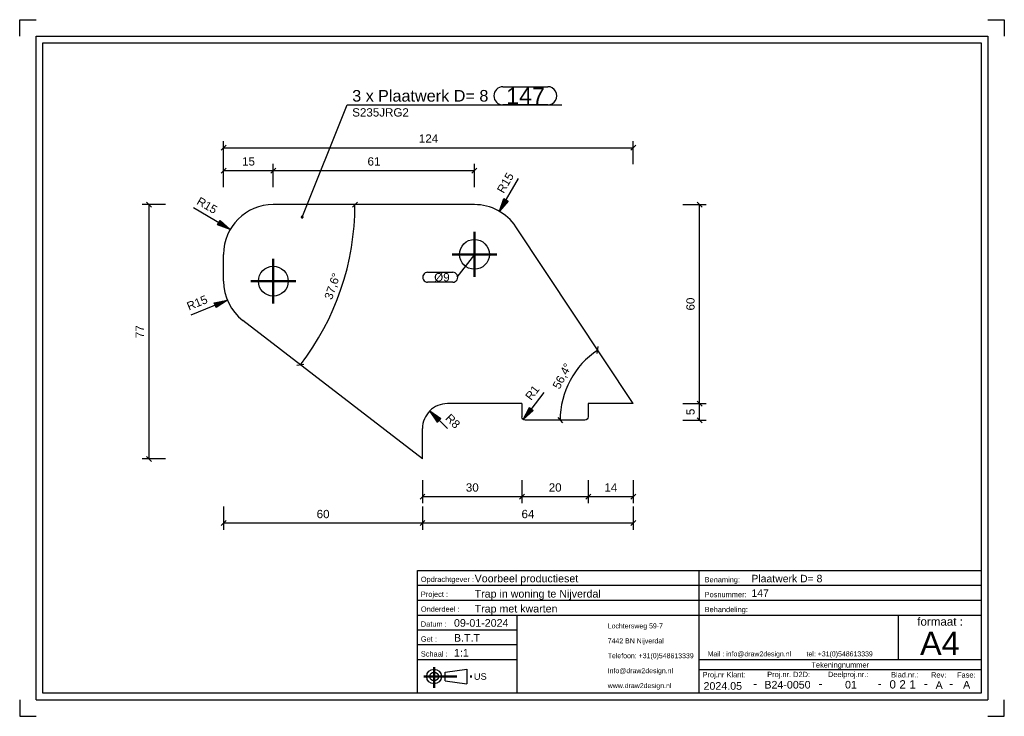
# Model space of a CAD drawing. Header units: millimetres. Extents: x 449 to 746, y -275 to -65.
import ezdxf
from ezdxf.enums import TextEntityAlignment as Align

# ---------------------------------------------------------------- set-up
doc = ezdxf.new("R2010")
doc.units = ezdxf.units.MM
doc.linetypes.add('STRICHPUNKT2', pattern=[18.5, 10, -4, 0.5, -4])
doc.layers.get('0').update_dxf_attribs({"linetype": 'CONTINUOUS'})
for name, color, linetype in [('DIM49', 4, 'CONTINUOUS'), ('TXT_ALL', 7, 'CONTINUOUS'), ('TXT_DIM49', 2, 'CONTINUOUS'), ('TXT_YELLOW', 2, 'CONTINUOUS')]:
    doc.layers.add(name, color=color, linetype=linetype)
doc.layers.add('LE_ALL', color=7, linetype='CONTINUOUS', lineweight=50)
doc.styles.add('ARIAL', font='arial.ttf')

# ---------------------------------------------------------------- blocks, each defined once
blk = doc.blocks.new('TFIELD_00004', base_point=(720.59, -252.94))
at = {"layer": 'TXT_YELLOW', "style": 'ARIAL'}
blk.add_text('A4', height=7, dxfattribs=at).set_placement((720.59, -252.94), align=Align.MIDDLE_LEFT)
blk = doc.blocks.new('FLEX_00003', base_point=(726.5, -257.94))
blk.add_blockref('TFIELD_00004', (720.59, -252.94))
blk = doc.blocks.new('TFIELD_00007', base_point=(656.51, -256.12))
at = {"layer": 'TXT_YELLOW', "style": 'ARIAL'}
blk.add_text('Mail : info@draw2design.nl        tel: +31(0)548613339', height=1.5, dxfattribs=at).set_placement((656.51, -256.12), align=Align.MIDDLE_LEFT)
blk = doc.blocks.new('FLEX_00006', base_point=(656.51, -257.37))
blk.add_blockref('TFIELD_00007', (656.51, -256.12))
blk = doc.blocks.new('DRAW2DESIGNLOGO_00005', base_point=(656.43, -254.45))
blk.add_blockref('FLEX_00006', (656.51, -257.37))
blk = doc.blocks.new('TFIELD_00011', base_point=(586, -262.94))
at = {"layer": 'TXT_YELLOW', "style": 'ARIAL'}
blk.add_text('US', height=2, dxfattribs=at).set_placement((586, -262.94), align=Align.MIDDLE_LEFT)
blk = doc.blocks.new('FLEX_00010', base_point=(586, -262.94))
blk.add_blockref('TFIELD_00011', (586, -262.94))
blk = doc.blocks.new('US_00009', base_point=(575.33, -262.94))
blk.add_line((577.36, -264.27), (583.92, -265.16))
blk.add_lwpolyline([(577.36, -264.27), (577.36, -261.61), (583.92, -260.72), (583.92, -265.16)])
for radius in [2.22, 1.33]:
    blk.add_circle((574, -262.94), radius)
at = {"layer": 'LE_ALL', "color": 1, "linetype": 'STRICHPUNKT2'}
for p, q in [((574, -260.12), (574, -266.35)), ((570.9, -262.94), (585.77, -262.94))]:
    blk.add_line(p, q, dxfattribs=at)
blk.add_blockref('FLEX_00010', (586, -262.94))
blk = doc.blocks.new('TFIELD_00014', base_point=(626.38, -265.69))
at = {"layer": 'TXT_YELLOW', "style": 'ARIAL'}
for s, p in [('Lochtersweg 59-7', (626.38, -247.69)), ('7442 BN Nijverdal', (626.38, -252.19)), ('Telefoon: +31(0)548613339', (626.38, -256.69)), ('Info@draw2design.nl', (626.38, -261.19)), ('www.draw2design.nl', (626.38, -265.69))]:
    blk.add_text(s, height=1.5, dxfattribs=at).set_placement(p, align=Align.MIDDLE_LEFT)
blk = doc.blocks.new('FLEX_00013', base_point=(639.19, -267.94))
blk.add_blockref('TFIELD_00014', (626.38, -265.69))
blk = doc.blocks.new('D2D_00012', base_point=(599.25, -266.08))
blk.add_blockref('FLEX_00013', (639.19, -267.94))
blk = doc.blocks.new('SCHRIFE_00016', base_point=(580, -247.94))
for p, q in [((569, -230.94), (654, -230.94)), ((654, -230.94), (739, -230.94)), ((654, -267.94), (654, -230.94)), ((739, -230.94), (739, -267.94)), ((569, -235.44), (654, -235.44)), ((654, -235.44), (739, -235.44)), ((569, -239.94), (654, -239.94)), ((654, -239.94), (739, -239.94)), ((569, -244.44), (739, -244.44)), ((599, -244.44), (599, -267.94)), ((714, -244.44), (714, -257.94)), ((599, -248.94), (569, -248.94)), ((599, -253.44), (569, -253.44)), ((599, -257.94), (569, -257.94)), ((739, -257.94), (654, -257.94)), ((739, -260.94), (654, -260.94))]:
    blk.add_line(p, q)
blk.add_lwpolyline([(739, -267.94), (569, -267.94), (569, -230.94)])
at = {"layer": 'TXT_YELLOW', "style": 'ARIAL'}
for s, height, p in [('Voorbeel productieset', 2.3, (586.23, -234.54)), ('Plaatwerk D= 8', 2.25, (669.72, -234.54)), ('Trap in woning te Nijverdal', 2.3, (586.23, -239.14)), ('147', 2.25, (669.72, -238.93)), ('Trap met kwarten', 2.3, (586.23, -243.64)), ('09-01-2024', 2.3, (580, -247.94)), ('B.T.T', 2.3, (580, -252.44)), ('1:1', 2.3, (580, -256.94))]:
    blk.add_text(s, height=height, dxfattribs=at).set_placement(p)
for s, height, p in [('B24-0050', 2.3, (680.6, -266.58)), ('01', 2.3, (699.74, -266.56)), ('A', 2.3, (734.64, -266.57)), ('2024.05', 2.3, (661.08, -266.94)), ('-', 2.5, (670.83, -266.28)), ('-', 2.5, (690.57, -266.28)), ('-', 2.5, (708.4, -266.28)), ('-', 2.5, (722.34, -266.28)), ('A', 2.3, (726.34, -266.67)), ('-', 2.5, (729.99, -266.28))]:
    blk.add_text(s, height=height, dxfattribs=at).set_placement(p, align=Align.CENTER)
blk = doc.blocks.new('TFIELD_00020', base_point=(717.36, -265.31))
at = {"layer": 'TXT_ALL', "style": 'ARIAL'}
blk.add_text('1', height=2.5, dxfattribs=at).set_placement((717.36, -265.31), align=Align.MIDDLE_LEFT)
blk = doc.blocks.new('1_00019')
blk.add_blockref('TFIELD_00020', (717.36, -265.31))
blk = doc.blocks.new('TELLER1_00018')
blk.add_blockref('1_00019', (0, 0))
blk = doc.blocks.new('TFIELD_00023', base_point=(714.36, -265.31))
at = {"layer": 'TXT_ALL', "style": 'ARIAL'}
blk.add_text('2', height=2.5, dxfattribs=at).set_placement((714.36, -265.31), align=Align.MIDDLE_LEFT)
blk = doc.blocks.new('2_00022')
blk.add_blockref('TFIELD_00023', (714.36, -265.31))
blk = doc.blocks.new('TELLER2_00021')
blk.add_blockref('2_00022', (0, 0))
blk = doc.blocks.new('TFIELD_00026', base_point=(711.36, -265.31))
at = {"layer": 'TXT_ALL', "style": 'ARIAL'}
blk.add_text('0', height=2.5, dxfattribs=at).set_placement((711.36, -265.31), align=Align.MIDDLE_LEFT)
blk = doc.blocks.new('0_00025')
blk.add_blockref('TFIELD_00026', (711.36, -265.31))
blk = doc.blocks.new('TELLER3_00024')
blk.add_blockref('0_00025', (0, 0))
blk = doc.blocks.new('NL_00027', base_point=(570, -234.44))
at = {"layer": 'TXT_ALL', "color": 1, "style": 'ARIAL'}
blk.add_text('Tekeningnummer', height=1.6, dxfattribs=at).set_placement((696.5, -259.44), align=Align.MIDDLE_CENTER)
at = {"layer": 'TXT_YELLOW', "style": 'ARIAL'}
for s, p in [('Opdrachtgever :', (570, -234.44)), ('Benaming:', (655.6, -234.54)), ('Project :', (570, -238.94)), ('Posnummer:', (655.6, -239.04)), ('Onderdeel :', (570, -243.44)), ('Behandeling:', (655.6, -243.54)), ('Datum :', (570, -247.94)), ('Get :', (570, -252.44)), ('Schaal :', (570, -256.94)), ('Proj.nr Klant:', (655, -263.19)), ('Proj.nr. D2D:', (674.48, -263.12)), ('Deelproj.nr.:', (692.81, -263.11)), ('Blad.nr.:', (711.84, -263.23)), ('Rev:', (723.91, -263.27)), ('Fase:', (731.75, -263.27))]:
    blk.add_text(s, height=1.6, dxfattribs=at).set_placement(p)
blk.add_text('formaat :', height=2.5, dxfattribs=at).set_placement((726.63, -247.62), align=Align.CENTER)
blk = doc.blocks.new('SCHRIFE_00015')
for name, p in [('SCHRIFE_00016', (580, -247.94)), ('NL_00027', (570, -234.44)), ('TELLER3_00024', (0, 0)), ('TELLER2_00021', (0, 0)), ('TELLER1_00018', (0, 0))]:
    blk.add_blockref(name, p)
blk = doc.blocks.new('DINA4Q_00002', base_point=(739, -71.94))
for p, q in [((741, -69.94), (741, -269.94)), ((456, -267.94), (456, -71.94)), ((456, -71.94), (739, -71.94)), ((454, -269.94), (741, -269.94))]:
    blk.add_line(p, q)
for points in [[(449, -69.94), (449, -64.94), (454, -64.94)], [(741, -64.94), (746, -64.94), (746, -69.94)], [(454, -269.94), (454, -69.94), (741, -69.94)], [(739, -71.94), (739, -267.94), (456, -267.94)], [(449, -269.94), (449, -274.94), (454, -274.94)], [(741, -274.94), (746, -274.94), (746, -269.94)]]:
    blk.add_lwpolyline(points)
for name, p in [('SCHRIFE_00015', (0, 0)), ('D2D_00012', (599.25, -266.08)), ('FLEX_00003', (726.5, -257.94)), ('DRAW2DESIGNLOGO_00005', (656.43, -254.45)), ('US_00009', (575.33, -262.94))]:
    blk.add_blockref(name, p)
blk = doc.blocks.new('_ZBL0019_00001')
blk.add_blockref('DINA4Q_00002', (739, -71.94))
blk = doc.blocks.new('_D1', base_point=(594.98, -117.5))
at = {"layer": 'DIM49', "color": 1}
for p, q in [((593.7, -122.7), (599.45, -112.77)), ((594.64, -121.6), (594.08, -121.6)), ((594.81, -121.4), (594.16, -121.4)), ((594.99, -121.2), (594.23, -121.2)), ((595.16, -121), (594.3, -121)), ((595.33, -120.8), (594.37, -120.8)), ((595.5, -120.6), (594.44, -120.6)), ((595.68, -120.4), (594.51, -120.4)), ((595.85, -120.2), (594.58, -120.2)), ((596.02, -120), (594.65, -120)), ((596.19, -119.8), (594.72, -119.8)), ((594.79, -119.6), (596.32, -119.6)), ((594.86, -119.4), (595.98, -119.4)), ((594.93, -119.2), (595.63, -119.2)), ((595, -119), (595.29, -119)), ((593.78, -122.6), (593.73, -122.6)), ((593.95, -122.4), (593.8, -122.4)), ((594.13, -122.2), (593.87, -122.2)), ((594.3, -122), (593.94, -122)), ((594.47, -121.8), (594.01, -121.8))]:
    blk.add_line(p, q, dxfattribs=at)
blk.add_lwpolyline([(596.35, -119.61), (593.7, -122.7), (595.05, -118.86)], close=True, dxfattribs=at)
at = {"layer": 'TXT_DIM49', "style": 'ARIAL'}
for s, p in [('15', (596.23, -115.34)), ('R', (594.98, -117.5))]:
    blk.add_text(s, height=2.5, rotation=59.9027, dxfattribs=at).set_placement(p)
blk = doc.blocks.new('_D2', base_point=(600.37, -215.21))
at = {"layer": 'DIM49', "color": 1}
for p, q in [((570.5, -211.71), (570.5, -218.71)), ((634.08, -211.71), (634.08, -218.71)), ((571.25, -215.96), (569.75, -217.46)), ((634.08, -216.71), (570.5, -216.71)), ((633.33, -217.46), (634.83, -215.96))]:
    blk.add_line(p, q, dxfattribs=at)
at = {"layer": 'TXT_DIM49', "style": 'ARIAL'}
blk.add_text('64', height=2.5, dxfattribs=at).set_placement((600.37, -215.21))
blk = doc.blocks.new('_D3', base_point=(538.58, -215.21))
at = {"layer": 'DIM49', "color": 1}
for p, q in [((510.5, -211.71), (510.5, -218.71)), ((570.5, -211.71), (570.5, -218.71)), ((511.25, -215.96), (509.75, -217.46)), ((570.5, -216.71), (510.5, -216.71)), ((569.75, -217.46), (571.25, -215.96))]:
    blk.add_line(p, q, dxfattribs=at)
at = {"layer": 'TXT_DIM49', "style": 'ARIAL'}
blk.add_text('60', height=2.5, dxfattribs=at).set_placement((538.58, -215.21))
blk = doc.blocks.new('_D4', base_point=(500.05, -152.64))
at = {"layer": 'DIM49', "color": 1}
for p, q in [((511.64, -149.48), (500.62, -154.03)), ((510.22, -150.4), (507.69, -150.4)), ((509.92, -150.6), (507.77, -150.6)), ((509.61, -150.8), (507.85, -150.8)), ((509.3, -151), (507.94, -151)), ((508.99, -151.2), (508.02, -151.2)), ((508.69, -151.4), (508.1, -151.4)), ((508.2, -150.2), (510.53, -150.2)), ((509.15, -150), (510.84, -150)), ((510.11, -149.8), (511.15, -149.8)), ((511.07, -149.6), (511.46, -149.6)), ((508.38, -151.6), (508.18, -151.6))]:
    blk.add_line(p, q, dxfattribs=at)
blk.add_lwpolyline([(507.65, -150.32), (511.64, -149.48), (508.22, -151.7)], close=True, dxfattribs=at)
at = {"layer": 'TXT_DIM49', "style": 'ARIAL'}
for s, p in [('15', (502.35, -151.69)), ('R', (500.05, -152.64))]:
    blk.add_text(s, height=2.5, rotation=22.4026, dxfattribs=at).set_placement(p)
blk = doc.blocks.new('_D5', base_point=(583.58, -207.21))
at = {"layer": 'DIM49', "color": 1}
for p, q in [((570.5, -203.71), (570.5, -210.71)), ((600.5, -203.71), (600.5, -210.71)), ((571.25, -207.96), (569.75, -209.46)), ((570.5, -208.71), (600.5, -208.71)), ((599.75, -209.46), (601.25, -207.96))]:
    blk.add_line(p, q, dxfattribs=at)
at = {"layer": 'TXT_DIM49', "style": 'ARIAL'}
blk.add_text('30', height=2.5, dxfattribs=at).set_placement((583.58, -207.21))
blk = doc.blocks.new('_D6', base_point=(608.58, -207.21))
at = {"layer": 'DIM49', "color": 1}
for p, q in [((600.5, -203.71), (600.5, -210.71)), ((620.5, -203.71), (620.5, -210.71)), ((601.25, -207.96), (599.75, -209.46)), ((600.5, -208.71), (620.5, -208.71)), ((619.75, -209.46), (621.25, -207.96))]:
    blk.add_line(p, q, dxfattribs=at)
at = {"layer": 'TXT_DIM49', "style": 'ARIAL'}
blk.add_text('20', height=2.5, dxfattribs=at).set_placement((608.58, -207.21))
blk = doc.blocks.new('_D7', base_point=(625.37, -207.21))
at = {"layer": 'DIM49', "color": 1}
for p, q in [((620.5, -203.71), (620.5, -210.71)), ((634.08, -203.71), (634.08, -210.71)), ((621.25, -207.96), (619.75, -209.46)), ((620.5, -208.71), (634.08, -208.71)), ((633.33, -209.46), (634.83, -207.96))]:
    blk.add_line(p, q, dxfattribs=at)
at = {"layer": 'TXT_DIM49', "style": 'ARIAL'}
blk.add_text('14', height=2.5, dxfattribs=at).set_placement((625.37, -207.21))
blk = doc.blocks.new('_D8', base_point=(502.15, -120.4))
at = {"layer": 'DIM49', "color": 1}
for p, q in [((512.53, -128.15), (501.39, -121.7)), ((510.78, -126.65), (508.77, -126.65)), ((511.02, -126.85), (508.85, -126.85)), ((510.55, -126.45), (508.89, -126.45)), ((510.32, -126.25), (509.01, -126.25)), ((510.09, -126.05), (509.12, -126.05)), ((509.86, -125.85), (509.24, -125.85)), ((509.62, -125.65), (509.35, -125.65)), ((511.25, -127.05), (509.42, -127.05)), ((511.48, -127.25), (509.98, -127.25)), ((511.71, -127.45), (510.55, -127.45)), ((511.95, -127.65), (511.11, -127.65)), ((512.18, -127.85), (511.68, -127.85)), ((512.41, -128.05), (512.24, -128.05))]:
    blk.add_line(p, q, dxfattribs=at)
blk.add_lwpolyline([(509.44, -125.5), (512.53, -128.15), (508.69, -126.8)], close=True, dxfattribs=at)
at = {"layer": 'TXT_DIM49', "style": 'ARIAL'}
for s, p in [('R', (502.15, -120.4)), ('15', (504.3, -121.65))]:
    blk.add_text(s, height=2.5, rotation=329.9025, dxfattribs=at).set_placement(p)
blk = doc.blocks.new('_D9', base_point=(486.46, -160.94))
at = {"layer": 'DIM49', "color": 1}
for p, q in [((492.96, -120.68), (485.96, -120.68)), ((488.71, -121.43), (487.21, -119.93)), ((487.96, -120.68), (487.96, -197.36)), ((492.96, -197.36), (485.96, -197.36)), ((487.21, -196.61), (488.71, -198.11))]:
    blk.add_line(p, q, dxfattribs=at)
at = {"layer": 'TXT_DIM49', "style": 'ARIAL'}
blk.add_text('77', height=2.5, rotation=90.0002, dxfattribs=at).set_placement((486.46, -160.94))
blk = doc.blocks.new('_D10', base_point=(652.58, -184.14))
at = {"layer": 'DIM49', "color": 1}
for p, q in [((649.08, -180.68), (656.08, -180.68)), ((654.83, -181.43), (653.33, -179.93)), ((654.08, -185.68), (654.08, -180.68)), ((649.08, -185.68), (656.08, -185.68)), ((653.33, -184.93), (654.83, -186.43))]:
    blk.add_line(p, q, dxfattribs=at)
at = {"layer": 'TXT_DIM49', "style": 'ARIAL'}
blk.add_text('5', height=2.5, rotation=90.0002, dxfattribs=at).set_placement((652.58, -184.14))
blk = doc.blocks.new('_D11', base_point=(652.58, -152.6))
at = {"layer": 'DIM49', "color": 1}
for p, q in [((649.08, -120.68), (656.08, -120.68)), ((654.83, -121.43), (653.33, -119.93)), ((654.08, -180.68), (654.08, -120.68)), ((649.08, -180.68), (656.08, -180.68)), ((653.33, -179.93), (654.83, -181.43))]:
    blk.add_line(p, q, dxfattribs=at)
at = {"layer": 'TXT_DIM49', "style": 'ARIAL'}
blk.add_text('60', height=2.5, rotation=90.0002, dxfattribs=at).set_placement((652.58, -152.6))
blk = doc.blocks.new('SHAPE_00052', base_point=(586.17, -135.68))
at = {"layer": 'DIM49', "color": 3}
for p, q in [((586.17, -135.68), (580.87, -142.58)), ((572.06, -141.08), (579.62, -141.08)), ((579.62, -144.08), (572.06, -144.08))]:
    blk.add_line(p, q, dxfattribs=at)
for centre, start_param, end_param in [((572.06, -142.58), 1.570796, 4.712389), ((579.62, -142.58), 4.712389, 7.853982)]:
    blk.add_ellipse(centre, major_axis=(1.5, 0), ratio=1, start_param=start_param, end_param=end_param, dxfattribs=at)
at = {"layer": 'TXT_DIM49', "style": 'ARIAL'}
blk.add_text(' Ø9', height=2.5, dxfattribs=at).set_placement((573.06, -142.58), align=Align.MIDDLE_LEFT)
blk = doc.blocks.new('_D12', base_point=(603.27, -179.91))
at = {"layer": 'DIM49', "color": 1}
for p, q in [((607.15, -177.32), (600.9, -185.47)), ((602.57, -183.97), (601.66, -183.97)), ((602.79, -183.77), (601.76, -183.77)), ((603.02, -183.57), (601.86, -183.57)), ((603.24, -183.37), (601.96, -183.37)), ((603.46, -183.17), (602.06, -183.17)), ((603.68, -182.97), (602.16, -182.97)), ((603.91, -182.77), (602.26, -182.77)), ((602.37, -182.57), (603.69, -182.57)), ((602.47, -182.37), (603.43, -182.37)), ((602.57, -182.17), (603.17, -182.17)), ((602.67, -181.97), (602.91, -181.97)), ((601.01, -185.37), (600.95, -185.37)), ((601.23, -185.17), (601.05, -185.17)), ((601.45, -184.97), (601.15, -184.97)), ((601.68, -184.77), (601.25, -184.77)), ((601.9, -184.57), (601.35, -184.57)), ((602.12, -184.37), (601.45, -184.37)), ((602.35, -184.17), (601.55, -184.17))]:
    blk.add_line(p, q, dxfattribs=at)
blk.add_lwpolyline([(603.93, -182.75), (600.9, -185.47), (602.74, -181.84)], close=True, dxfattribs=at)
at = {"layer": 'TXT_DIM49', "style": 'ARIAL'}
for s, p in [('R', (603.27, -179.91)), ('1', (604.79, -177.93))]:
    blk.add_text(s, height=2.5, rotation=52.5001, dxfattribs=at).set_placement(p)
blk = doc.blocks.new('SHAPE_00054', base_point=(534.21, -124.43))
at = {"layer": 'DIM49', "color": 3}
for p, q in [((594.77, -85.13), (608.29, -85.13)), ((534.21, -124.43), (547.8, -90.63)), ((547.8, -90.63), (612.54, -90.63)), ((608.29, -90.63), (594.77, -90.63)), ((534.47, -124.4), (533.95, -124.4)), ((534.41, -124.6), (534, -124.6)), ((534.31, -124.2), (534.1, -124.2))]:
    blk.add_line(p, q, dxfattribs=at)
blk.add_lwpolyline([(534.17, -124.7), (534.24, -124.7), (534.31, -124.68), (534.37, -124.64), (534.42, -124.59), (534.45, -124.53), (534.47, -124.47), (534.47, -124.4), (534.45, -124.33), (534.41, -124.27), (534.36, -124.22), (534.3, -124.19), (534.24, -124.17), (534.17, -124.17), (534.1, -124.19), (534.04, -124.23), (534, -124.28), (533.96, -124.34), (533.94, -124.4), (533.94, -124.47), (533.96, -124.54), (534, -124.6), (534.05, -124.65), (534.11, -124.68)], close=True, dxfattribs=at)
for centre, start_param, end_param in [((594.77, -87.88), 3.141593, 6.283185), ((608.29, -87.88), 0, 3.141593)]:
    blk.add_ellipse(centre, major_axis=(0, -2.75), ratio=1, start_param=start_param, end_param=end_param, dxfattribs=at)
at = {"layer": 'TXT_DIM49', "style": 'ARIAL'}
for s, height, p in [('3 x', 3.5, (549.3, -87.88)), ('Plaatwerk D= 8', 3.5, (557.09, -87.88)), ('147', 5, (595.77, -87.88)), ('S235JRG2', 2.5, (549.3, -92.88))]:
    blk.add_text(s, height=height, dxfattribs=at).set_placement(p, align=Align.MIDDLE_LEFT)
blk = doc.blocks.new('_D13', base_point=(569.41, -102.02))
at = {"layer": 'DIM49', "color": 1}
for p, q in [((511.25, -102.77), (509.75, -104.27)), ((510.5, -108.52), (510.5, -101.52)), ((510.5, -103.52), (634.08, -103.52)), ((633.33, -104.27), (634.83, -102.77)), ((634.08, -108.52), (634.08, -101.52))]:
    blk.add_line(p, q, dxfattribs=at)
at = {"layer": 'TXT_DIM49', "style": 'ARIAL'}
blk.add_text('124', height=2.5, dxfattribs=at).set_placement((569.41, -102.02))
blk = doc.blocks.new('_D14', base_point=(577.22, -185.27))
at = {"layer": 'DIM49', "color": 1}
for p, q in [((578, -188.18), (572.7, -182.87)), ((572.74, -182.93), (572.79, -182.93)), ((572.88, -183.13), (573.08, -183.13)), ((573.02, -183.33), (573.37, -183.33)), ((573.15, -183.53), (573.66, -183.53)), ((573.29, -183.73), (573.96, -183.73)), ((573.43, -183.93), (574.25, -183.93)), ((573.56, -184.13), (574.54, -184.13)), ((573.7, -184.33), (574.83, -184.33)), ((573.84, -184.53), (575.13, -184.53)), ((573.97, -184.73), (575.42, -184.73)), ((574.11, -184.93), (575.71, -184.93)), ((574.25, -185.13), (576, -185.13)), ((574.38, -185.33), (575.9, -185.33)), ((574.52, -185.53), (575.7, -185.53)), ((574.66, -185.73), (575.5, -185.73)), ((574.79, -185.93), (575.3, -185.93)), ((574.93, -186.13), (575.1, -186.13))]:
    blk.add_line(p, q, dxfattribs=at)
blk.add_lwpolyline([(575, -186.23), (572.7, -182.87), (576.06, -185.17)], close=True, dxfattribs=at)
at = {"layer": 'TXT_DIM49', "style": 'ARIAL'}
for s, p in [('R', (577.22, -185.27)), ('8', (578.98, -187.03))]:
    blk.add_text(s, height=2.5, rotation=314.9999, dxfattribs=at).set_placement(p)
blk = doc.blocks.new('_D15', base_point=(516.08, -108.91))
at = {"layer": 'DIM49', "color": 1}
for p, q in [((511.25, -109.66), (509.75, -111.16)), ((510.5, -115.41), (510.5, -108.41)), ((524.75, -111.16), (526.25, -109.66)), ((525.5, -115.41), (525.5, -108.41)), ((510.5, -110.41), (525.5, -110.41))]:
    blk.add_line(p, q, dxfattribs=at)
at = {"layer": 'TXT_DIM49', "style": 'ARIAL'}
blk.add_text('15', height=2.5, dxfattribs=at).set_placement((516.08, -108.91))
blk = doc.blocks.new('_D16', base_point=(553.92, -108.91))
at = {"layer": 'DIM49', "color": 1}
for p, q in [((526.25, -109.66), (524.75, -111.16)), ((525.5, -115.41), (525.5, -108.41)), ((585.42, -111.16), (586.92, -109.66)), ((586.17, -115.41), (586.17, -108.41)), ((525.5, -110.41), (586.17, -110.41))]:
    blk.add_line(p, q, dxfattribs=at)
at = {"layer": 'TXT_DIM49', "style": 'ARIAL'}
blk.add_text('61', height=2.5, dxfattribs=at).set_placement((553.92, -108.91))
blk = doc.blocks.new('_D17', base_point=(611.8, -176.54))
at = {"layer": 'DIM49', "color": 1}
for p, q in [((623.17, -165.58), (623.54, -163.5)), ((611.29, -184.91), (612.76, -186.44))]:
    blk.add_line(p, q, dxfattribs=at)
blk.add_ellipse((637.4, -185.68), major_axis=(0, -25.38), ratio=1, start_param=3.728024, end_param=4.71239, dxfattribs=at)
at = {"layer": 'TXT_DIM49', "style": 'ARIAL'}
for s, p in [('°', (614.98, -170.62)), ('56,4', (611.8, -176.54))]:
    blk.add_text(s, height=2.5, rotation=61.7992, dxfattribs=at).set_placement(p)
blk = doc.blocks.new('_D18', base_point=(543.17, -149.55))
at = {"layer": 'DIM49', "color": 1}
for p, q in [((549.37, -121.42), (550.88, -119.93)), ((534.73, -168.85), (532.63, -169.14))]:
    blk.add_line(p, q, dxfattribs=at)
blk.add_ellipse((470.94, -120.68), major_axis=(0, -79.19), ratio=1, start_param=0.914553, end_param=1.570797, dxfattribs=at)
at = {"layer": 'TXT_DIM49', "style": 'ARIAL'}
for s, p in [('°', (545.34, -143.19)), ('37,6', (543.17, -149.55))]:
    blk.add_text(s, height=2.5, rotation=71.2015, dxfattribs=at).set_placement(p)
blk = doc.blocks.new('Plaatwerk D_ 8_00035', base_point=(525.5, -139.27))
for p, q in [((586.17, -120.68), (525.5, -120.68)), ((634.08, -180.68), (598.67, -127.38)), ((510.5, -143.77), (510.5, -135.68)), ((570.5, -197.36), (516.35, -155.65)), ((600.5, -180.68), (600.5, -184.68)), ((570.5, -197.36), (570.5, -188.18))]:
    blk.add_line(p, q)
for points in [[(600.5, -180.68), (578, -180.68, 0.414214), (570.5, -188.18)], [(634.08, -180.68), (620.5, -180.68), (620.5, -184.68, -0.414214), (619.5, -185.68)], [(619.5, -185.68), (601.5, -185.68, -0.414214), (600.5, -184.68)]]:
    blk.add_lwpolyline(points, format="xyb")
for centre in [(586.17, -135.68), (525.5, -143.77)]:
    blk.add_circle(centre, 4.5)
for centre, start, end in [((525.5, -135.68), 90, 180), ((586.17, -135.68), 33.6, 90), ((525.5, -143.77), 180, -127.6)]:
    blk.add_arc(centre, 15, start, end)
for name, p in [('SHAPE_00054', (534.21, -124.43)), ('_D13', (569.41, -102.02)), ('_D15', (516.08, -108.91)), ('_D16', (553.92, -108.91)), ('_D1', (594.98, -117.5)), ('_D8', (502.15, -120.4)), ('_D9', (486.46, -160.94)), ('_D18', (543.17, -149.55)), ('_D11', (652.58, -152.6)), ('SHAPE_00052', (586.17, -135.68)), ('_D4', (500.05, -152.64)), ('_D17', (611.8, -176.54)), ('_D12', (603.27, -179.91)), ('_D10', (652.58, -184.14)), ('_D14', (577.22, -185.27)), ('_D5', (583.58, -207.21)), ('_D6', (608.58, -207.21)), ('_D7', (625.37, -207.21)), ('_D3', (538.58, -215.21)), ('_D2', (600.37, -215.21))]:
    blk.add_blockref(name, p)
blk = doc.blocks.new('_00037', base_point=(586.17, -135.68))
at = {"layer": 'LE_ALL', "color": 1, "linetype": 'STRICHPUNKT2'}
for p, q in [((586.17, -135.68), (586.17, -128.93)), ((586.17, -135.68), (586.17, -128.93)), ((586.17, -135.68), (579.42, -135.68)), ((586.17, -135.68), (579.42, -135.68)), ((586.17, -135.68), (592.92, -135.68)), ((586.17, -135.68), (586.17, -142.43)), ((586.17, -135.68), (592.92, -135.68)), ((586.17, -135.68), (586.17, -142.43)), ((525.5, -143.77), (525.5, -137.02)), ((525.5, -143.77), (525.5, -137.02)), ((525.5, -143.77), (518.75, -143.77)), ((525.5, -143.77), (518.75, -143.77)), ((525.5, -143.77), (532.25, -143.77)), ((525.5, -143.77), (525.5, -150.52)), ((525.5, -143.77), (532.25, -143.77)), ((525.5, -143.77), (525.5, -150.52))]:
    blk.add_line(p, q, dxfattribs=at)
blk = doc.blocks.new('_00036')
blk.add_blockref('_00037', (586.17, -135.68))
blk = doc.blocks.new('Plaatwerk D_ 8_00034')
for name, p in [('Plaatwerk D_ 8_00035', (525.5, -139.27)), ('_00036', (0, 0))]:
    blk.add_blockref(name, p)
blk = doc.blocks.new('Trededragers_00033')
blk.add_blockref('Plaatwerk D_ 8_00034', (0, 0))
blk = doc.blocks.new('Trapboom_00032')
blk.add_blockref('Trededragers_00033', (0, 0))
blk = doc.blocks.new('BNR 14_00031')
blk.add_blockref('Trapboom_00032', (0, 0))
blk = doc.blocks.new('Breda_00030')
blk.add_blockref('BNR 14_00031', (0, 0))
blk = doc.blocks.new('_A3D0023_00029')
blk.add_blockref('Breda_00030', (0, 0))
blk = doc.blocks.new('_ANS0023_00028')
blk.add_blockref('_A3D0023_00029', (0, 0))

msp = doc.modelspace()

# ---------------------------------------------------------------- block references
for name in ['_ZBL0019_00001', '_ANS0023_00028']:
    msp.add_blockref(name, (0, 0))

doc.saveas('drawing.dxf')
